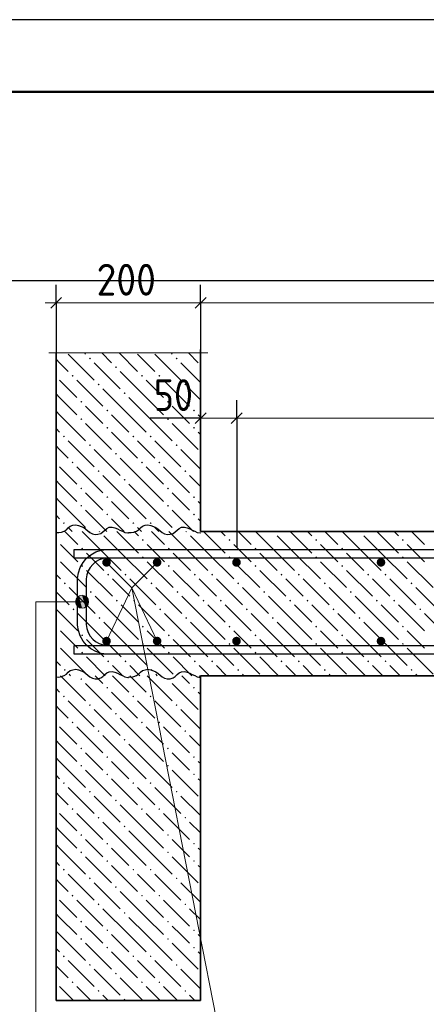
# Model space of a CAD drawing. Header units: millimetres. Extents: x 0 to 21000, y -5 to 14855.
# Tile 4 of 24: x 2167 to 3574, y 11441 to 14850. Entities that reach past the tile are written whole.
import ezdxf

# ---------------------------------------------------------------- set-up
doc = ezdxf.new("R2010")
doc.units = ezdxf.units.MM
for name, color, linetype, lineweight in [('Standard', 7, 'Continuous', 25), ('Обрамление П-обр. равн.', 7, 'Continuous', 25), ('Позиционная метка линия выноска', 7, 'Continuous', 13), ('Примечания', 7, 'Continuous', 13), ('Размерная линия_ общее', 7, 'Continuous', 13), ('Фоновоя арматура Х1', 7, 'Continuous', 25)]:
    doc.layers.add(name, color=color, linetype=linetype, lineweight=lineweight)
doc.layers.add('ЖБ Лестница', color=7, linetype='Continuous', lineweight=25, true_color=0xe0e0ff)
doc.layers.add('ЖБ Стена верхний уровень', color=7, linetype='Continuous', lineweight=25, true_color=0x006e00)
doc.layers.add('Размерная выноска', color=7, linetype='Continuous')
doc.styles.add('ISOCPEUR', font='txt')

msp = doc.modelspace()

# ---------------------------------------------------------------- hatches: boundary and pattern name
at = {"linetype": 'Continuous', "lineweight": 25, "transparency": 33554687}
for points in [[(2482.5, 12970.9), (2481.3, 12976.7), (2478.1, 12981.5), (2473.2, 12984.8), (2467.5, 12985.9), (2461.7, 12984.8), (2456.9, 12981.5), (2453.6, 12976.7), (2452.5, 12970.9), (2453.6, 12965.2), (2456.9, 12960.3), (2461.7, 12957.1), (2467.5, 12955.9), (2473.2, 12957.1), (2478.1, 12960.3), (2481.3, 12965.2)], [(2657.5, 12970.9), (2656.3, 12976.7), (2653.1, 12981.5), (2648.2, 12984.8), (2642.5, 12985.9), (2636.7, 12984.8), (2631.9, 12981.5), (2628.6, 12976.7), (2627.5, 12970.9), (2628.6, 12965.2), (2631.9, 12960.3), (2636.7, 12957.1), (2642.5, 12955.9), (2648.2, 12957.1), (2653.1, 12960.3), (2656.3, 12965.2)], [(2482.5, 12698.4), (2481.3, 12704.2), (2478.1, 12709), (2473.2, 12712.3), (2467.5, 12713.4), (2461.7, 12712.3), (2456.9, 12709), (2453.6, 12704.2), (2452.5, 12698.4), (2453.6, 12692.7), (2456.9, 12687.8), (2461.7, 12684.6), (2467.5, 12683.4), (2473.2, 12684.6), (2478.1, 12687.8), (2481.3, 12692.7)], [(2657.5, 12698.4), (2656.3, 12704.2), (2653.1, 12709), (2648.2, 12712.3), (2642.5, 12713.4), (2636.7, 12712.3), (2631.9, 12709), (2628.6, 12704.2), (2627.5, 12698.4), (2628.6, 12692.7), (2631.9, 12687.8), (2636.7, 12684.6), (2642.5, 12683.4), (2648.2, 12684.6), (2653.1, 12687.8), (2656.3, 12692.7)]]:
    msp.add_hatch(color=7, dxfattribs=at).paths.add_polyline_path(points)
at = {"layer": 'ЖБ Лестница', "linetype": 'Continuous', "lineweight": 18, "transparency": 33554687}
for points in [[(2439.7, 13078.4), (2446.2, 13078.4), (2442.9, 13075.2)], [(2739.7, 13078.4), (2746.2, 13078.4), (2742.9, 13075.2)], [(3039.7, 13078.4), (3046.2, 13078.4), (3042.9, 13075.2)], [(3339.7, 13078.4), (3346.2, 13078.4), (3342.9, 13075.2)], [(2292.9, 13051.7), (2296.2, 13048.4), (2292.9, 13045.2)], [(2589.7, 13048.4), (2592.9, 13051.7), (2596.2, 13048.4), (2592.9, 13045.2)], [(2889.7, 13048.4), (2892.9, 13051.7), (2896.2, 13048.4), (2892.9, 13045.2)], [(3189.7, 13048.4), (3192.9, 13051.7), (3196.2, 13048.4), (3192.9, 13045.2)], [(3489.7, 13048.4), (3492.9, 13051.7), (3496.2, 13048.4), (3492.9, 13045.2)], [(2292.9, 12991.7), (2296.2, 12988.4), (2292.9, 12985.2)], [(2379.7, 13018.4), (2382.9, 13021.7), (2386.2, 13018.4), (2382.9, 13015.2)], [(2589.7, 12988.4), (2592.9, 12991.7), (2596.2, 12988.4), (2592.9, 12985.2)], [(2679.7, 13018.4), (2682.9, 13021.7), (2686.2, 13018.4), (2682.9, 13015.2)], [(2889.7, 12988.4), (2892.9, 12991.7), (2896.2, 12988.4), (2892.9, 12985.2)], [(2979.7, 13018.4), (2982.9, 13021.7), (2986.2, 13018.4), (2982.9, 13015.2)], [(3189.7, 12988.4), (3192.9, 12991.7), (3196.2, 12988.4), (3192.9, 12985.2)], [(3279.7, 13018.4), (3282.9, 13021.7), (3286.2, 13018.4), (3282.9, 13015.2)], [(3489.7, 12988.4), (3492.9, 12991.7), (3496.2, 12988.4), (3492.9, 12985.2)], [(2379.7, 12958.4), (2382.9, 12961.7), (2386.2, 12958.4), (2382.9, 12955.2)], [(2679.7, 12958.4), (2682.9, 12961.7), (2686.2, 12958.4), (2682.9, 12955.2)], [(2979.7, 12958.4), (2982.9, 12961.7), (2986.2, 12958.4), (2982.9, 12955.2)], [(3279.7, 12958.4), (3282.9, 12961.7), (3286.2, 12958.4), (3282.9, 12955.2)], [(2469.7, 12928.4), (2472.9, 12931.7), (2476.2, 12928.4), (2472.9, 12925.2)], [(2529.7, 12928.4), (2532.9, 12931.7), (2536.2, 12928.4), (2532.9, 12925.2)], [(2769.7, 12928.4), (2772.9, 12931.7), (2776.2, 12928.4), (2772.9, 12925.2)], [(2829.7, 12928.4), (2832.9, 12931.7), (2836.2, 12928.4), (2832.9, 12925.2)], [(3069.7, 12928.4), (3072.9, 12931.7), (3076.2, 12928.4), (3072.9, 12925.2)], [(3129.7, 12928.4), (3132.9, 12931.7), (3136.2, 12928.4), (3132.9, 12925.2)], [(3369.7, 12928.4), (3372.9, 12931.7), (3376.2, 12928.4), (3372.9, 12925.2)], [(3429.7, 12928.4), (3432.9, 12931.7), (3436.2, 12928.4), (3432.9, 12925.2)], [(2319.7, 12898.4), (2322.9, 12901.7), (2326.2, 12898.4), (2322.9, 12895.2)], [(2619.7, 12898.4), (2622.9, 12901.7), (2626.2, 12898.4), (2622.9, 12895.2)], [(2919.7, 12898.4), (2922.9, 12901.7), (2926.2, 12898.4), (2922.9, 12895.2)], [(3219.7, 12898.4), (3222.9, 12901.7), (3226.2, 12898.4), (3222.9, 12895.2)], [(3519.7, 12898.4), (3522.9, 12901.7), (3526.2, 12898.4), (3522.9, 12895.2)], [(2409.7, 12868.4), (2412.9, 12871.7), (2416.2, 12868.4), (2412.9, 12865.2)], [(2709.7, 12868.4), (2712.9, 12871.7), (2716.2, 12868.4), (2712.9, 12865.2)], [(3009.7, 12868.4), (3012.9, 12871.7), (3016.2, 12868.4), (3012.9, 12865.2)], [(3309.7, 12868.4), (3312.9, 12871.7), (3316.2, 12868.4), (3312.9, 12865.2)], [(2499.7, 12838.4), (2502.9, 12841.7), (2506.2, 12838.4), (2502.9, 12835.2)], [(2559.7, 12838.4), (2562.9, 12841.7), (2566.2, 12838.4), (2562.9, 12835.2)], [(2799.7, 12838.4), (2802.9, 12841.7), (2806.2, 12838.4), (2802.9, 12835.2)], [(2859.7, 12838.4), (2862.9, 12841.7), (2866.2, 12838.4), (2862.9, 12835.2)], [(3099.7, 12838.4), (3102.9, 12841.7), (3106.2, 12838.4), (3102.9, 12835.2)], [(3159.7, 12838.4), (3162.9, 12841.7), (3166.2, 12838.4), (3162.9, 12835.2)], [(3399.7, 12838.4), (3402.9, 12841.7), (3406.2, 12838.4), (3402.9, 12835.2)], [(3459.7, 12838.4), (3462.9, 12841.7), (3466.2, 12838.4), (3462.9, 12835.2)], [(2349.7, 12808.4), (2352.9, 12811.7), (2356.2, 12808.4), (2352.9, 12805.2)], [(2649.7, 12808.4), (2652.9, 12811.7), (2656.2, 12808.4), (2652.9, 12805.2)], [(2949.7, 12808.4), (2952.9, 12811.7), (2956.2, 12808.4), (2952.9, 12805.2)], [(3249.7, 12808.4), (3252.9, 12811.7), (3256.2, 12808.4), (3252.9, 12805.2)], [(3549.7, 12808.4), (3552.9, 12811.7), (3556.2, 12808.4), (3552.9, 12805.2)], [(2292.9, 12751.7), (2296.2, 12748.4), (2292.9, 12745.2)], [(2439.7, 12778.4), (2442.9, 12781.7), (2446.2, 12778.4), (2442.9, 12775.2)], [(2589.7, 12748.4), (2592.9, 12751.7), (2596.2, 12748.4), (2592.9, 12745.2)], [(2739.7, 12778.4), (2742.9, 12781.7), (2746.2, 12778.4), (2742.9, 12775.2)], [(2889.7, 12748.4), (2892.9, 12751.7), (2896.2, 12748.4), (2892.9, 12745.2)], [(3039.7, 12778.4), (3042.9, 12781.7), (3046.2, 12778.4), (3042.9, 12775.2)], [(3189.7, 12748.4), (3192.9, 12751.7), (3196.2, 12748.4), (3192.9, 12745.2)], [(3339.7, 12778.4), (3342.9, 12781.7), (3346.2, 12778.4), (3342.9, 12775.2)], [(3489.7, 12748.4), (3492.9, 12751.7), (3496.2, 12748.4), (3492.9, 12745.2)], [(2379.7, 12718.4), (2382.9, 12721.7), (2386.2, 12718.4), (2382.9, 12715.2)], [(2679.7, 12718.4), (2682.9, 12721.7), (2686.2, 12718.4), (2682.9, 12715.2)], [(2979.7, 12718.4), (2982.9, 12721.7), (2986.2, 12718.4), (2982.9, 12715.2)], [(3279.7, 12718.4), (3282.9, 12721.7), (3286.2, 12718.4), (3282.9, 12715.2)], [(2292.9, 12691.7), (2296.2, 12688.4), (2292.9, 12685.2)], [(2589.7, 12688.4), (2592.9, 12691.7), (2596.2, 12688.4), (2592.9, 12685.2)], [(2889.7, 12688.4), (2892.9, 12691.7), (2896.2, 12688.4), (2892.9, 12685.2)], [(3189.7, 12688.4), (3192.9, 12691.7), (3196.2, 12688.4), (3192.9, 12685.2)], [(3489.7, 12688.4), (3492.9, 12691.7), (3496.2, 12688.4), (3492.9, 12685.2)], [(2379.7, 12658.4), (2382.9, 12661.7), (2386.2, 12658.4), (2382.9, 12655.2)], [(2679.7, 12658.4), (2682.9, 12661.7), (2686.2, 12658.4), (2682.9, 12655.2)], [(2979.7, 12658.4), (2982.9, 12661.7), (2986.2, 12658.4), (2982.9, 12655.2)], [(3279.7, 12658.4), (3282.9, 12661.7), (3286.2, 12658.4), (3282.9, 12655.2)], [(2469.7, 12628.4), (2472.9, 12631.7), (2476.2, 12628.4), (2472.9, 12625.2)], [(2529.7, 12628.4), (2532.9, 12631.7), (2536.2, 12628.4), (2532.9, 12625.2)], [(2769.7, 12628.4), (2772.9, 12631.7), (2776.2, 12628.4), (2772.9, 12625.2)], [(2829.7, 12628.4), (2832.9, 12631.7), (2836.2, 12628.4), (2832.9, 12625.2)], [(3069.7, 12628.4), (3072.9, 12631.7), (3076.2, 12628.4), (3072.9, 12625.2)], [(3129.7, 12628.4), (3132.9, 12631.7), (3136.2, 12628.4), (3132.9, 12625.2)], [(3369.7, 12628.4), (3372.9, 12631.7), (3376.2, 12628.4), (3372.9, 12625.2)], [(3429.7, 12628.4), (3432.9, 12631.7), (3436.2, 12628.4), (3432.9, 12625.2)], [(2319.7, 12598.4), (2322.9, 12601.7), (2326.2, 12598.4), (2322.9, 12595.2)], [(2619.7, 12598.4), (2622.9, 12601.7), (2626.2, 12598.4), (2622.9, 12595.2)], [(2919.7, 12598.4), (2922.9, 12601.7), (2926.2, 12598.4), (2922.9, 12595.2)], [(3219.7, 12598.4), (3222.9, 12601.7), (3226.2, 12598.4), (3222.9, 12595.2)], [(3519.7, 12598.4), (3522.9, 12601.7), (3526.2, 12598.4), (3522.9, 12595.2)]]:
    msp.add_hatch(color=7, dxfattribs=at).paths.add_polyline_path(points, flags=16)
at = {"layer": 'ЖБ Стена верхний уровень', "linetype": 'Continuous', "lineweight": 18, "transparency": 33554687}
for points in [[(2406.8, 13676.9), (2410, 13680.2), (2413.3, 13676.9), (2410, 13673.7)], [(2706.8, 13676.9), (2710, 13680.2), (2713.3, 13676.9), (2710, 13673.7)], [(2496.8, 13646.9), (2500, 13650.2), (2503.3, 13646.9), (2500, 13643.7)], [(2292.9, 13617.3), (2293.3, 13616.9), (2292.9, 13616.6)], [(2346.8, 13616.9), (2350, 13620.2), (2353.3, 13616.9), (2350, 13613.7)], [(2586.8, 13616.9), (2590, 13620.2), (2593.3, 13616.9), (2590, 13613.7)], [(2646.8, 13616.9), (2650, 13620.2), (2653.3, 13616.9), (2650, 13613.7)], [(2436.8, 13586.9), (2440, 13590.2), (2443.3, 13586.9), (2440, 13583.7)], [(2736.8, 13586.9), (2740, 13590.2), (2743.3, 13586.9), (2740, 13583.7)], [(2526.8, 13556.9), (2530, 13560.2), (2533.3, 13556.9), (2530, 13553.7)], [(2376.8, 13526.9), (2380, 13530.2), (2383.3, 13526.9), (2380, 13523.7)], [(2676.8, 13526.9), (2680, 13530.2), (2683.3, 13526.9), (2680, 13523.7)], [(2376.8, 13466.9), (2380, 13470.2), (2383.3, 13466.9), (2380, 13463.7)], [(2466.8, 13496.9), (2470, 13500.2), (2473.3, 13496.9), (2470, 13493.7)], [(2676.8, 13466.9), (2680, 13470.2), (2683.3, 13466.9), (2680, 13463.7)], [(2766.8, 13496.9), (2770, 13500.2), (2773.3, 13496.9), (2770, 13493.7)], [(2466.8, 13436.9), (2470, 13440.2), (2473.3, 13436.9), (2470, 13433.7)], [(2766.8, 13436.9), (2770, 13440.2), (2773.3, 13436.9), (2770, 13433.7)], [(2316.8, 13406.9), (2320, 13410.2), (2323.3, 13406.9), (2320, 13403.7)], [(2556.8, 13406.9), (2560, 13410.2), (2563.3, 13406.9), (2560, 13403.7)], [(2616.8, 13406.9), (2620, 13410.2), (2623.3, 13406.9), (2620, 13403.7)], [(2406.8, 13376.9), (2410, 13380.2), (2413.3, 13376.9), (2410, 13373.7)], [(2706.8, 13376.9), (2710, 13380.2), (2713.3, 13376.9), (2710, 13373.7)], [(2496.8, 13346.9), (2500, 13350.2), (2503.3, 13346.9), (2500, 13343.7)], [(2292.9, 13317.3), (2293.3, 13316.9), (2292.9, 13316.6)], [(2346.8, 13316.9), (2350, 13320.2), (2353.3, 13316.9), (2350, 13313.7)], [(2586.8, 13316.9), (2590, 13320.2), (2593.3, 13316.9), (2590, 13313.7)], [(2646.8, 13316.9), (2650, 13320.2), (2653.3, 13316.9), (2650, 13313.7)], [(2436.8, 13286.9), (2440, 13290.2), (2443.3, 13286.9), (2440, 13283.7)], [(2736.8, 13286.9), (2740, 13290.2), (2743.3, 13286.9), (2740, 13283.7)], [(2376.8, 13226.9), (2380, 13230.2), (2383.3, 13226.9), (2380, 13223.7)], [(2526.8, 13256.9), (2530, 13260.2), (2533.3, 13256.9), (2530, 13253.7)], [(2676.8, 13226.9), (2680, 13230.2), (2683.3, 13226.9), (2680, 13223.7)], [(2466.8, 13196.9), (2470, 13200.2), (2473.3, 13196.9), (2470, 13193.7)], [(2766.8, 13196.9), (2770, 13200.2), (2773.3, 13196.9), (2770, 13193.7)], [(2376.8, 13166.9), (2380, 13170.2), (2383.3, 13166.9), (2380, 13163.7)], [(2676.8, 13166.9), (2680, 13170.2), (2683.3, 13166.9), (2680, 13163.7)], [(2466.8, 13136.9), (2470, 13140.2), (2473.3, 13136.9), (2470, 13133.7)], [(2766.8, 13136.9), (2770, 13140.2), (2773.3, 13136.9), (2770, 13133.7)], [(2316.8, 13106.9), (2320, 13110.2), (2323.3, 13106.9), (2320, 13103.7)], [(2556.8, 13106.9), (2560, 13110.2), (2563.3, 13106.9), (2560, 13103.7)], [(2616.8, 13106.9), (2620, 13110.2), (2623.3, 13106.9), (2620, 13103.7)], [(2408.3, 13078.4), (2410, 13080.2), (2411.8, 13078.4)], [(2708.3, 13078.4), (2710, 13080.2), (2711.8, 13078.4)], [(2376.8, 12566.9), (2380, 12570.2), (2383.3, 12566.9), (2380, 12563.7)], [(2676.8, 12566.9), (2680, 12570.2), (2683.3, 12566.9), (2680, 12563.7)], [(2466.8, 12536.9), (2470, 12540.2), (2473.3, 12536.9), (2470, 12533.7)], [(2766.8, 12536.9), (2770, 12540.2), (2773.3, 12536.9), (2770, 12533.7)], [(2316.8, 12506.9), (2320, 12510.2), (2323.3, 12506.9), (2320, 12503.7)], [(2406.8, 12476.9), (2410, 12480.2), (2413.3, 12476.9), (2410, 12473.7)], [(2556.8, 12506.9), (2560, 12510.2), (2563.3, 12506.9), (2560, 12503.7)], [(2616.8, 12506.9), (2620, 12510.2), (2623.3, 12506.9), (2620, 12503.7)], [(2706.8, 12476.9), (2710, 12480.2), (2713.3, 12476.9), (2710, 12473.7)], [(2496.8, 12446.9), (2500, 12450.2), (2503.3, 12446.9), (2500, 12443.7)], [(2292.9, 12417.3), (2293.3, 12416.9), (2292.9, 12416.6)], [(2346.8, 12416.9), (2350, 12420.2), (2353.3, 12416.9), (2350, 12413.7)], [(2586.8, 12416.9), (2590, 12420.2), (2593.3, 12416.9), (2590, 12413.7)], [(2646.8, 12416.9), (2650, 12420.2), (2653.3, 12416.9), (2650, 12413.7)], [(2436.8, 12386.9), (2440, 12390.2), (2443.3, 12386.9), (2440, 12383.7)], [(2736.8, 12386.9), (2740, 12390.2), (2743.3, 12386.9), (2740, 12383.7)], [(2526.8, 12356.9), (2530, 12360.2), (2533.3, 12356.9), (2530, 12353.7)], [(2376.8, 12326.9), (2380, 12330.2), (2383.3, 12326.9), (2380, 12323.7)], [(2676.8, 12326.9), (2680, 12330.2), (2683.3, 12326.9), (2680, 12323.7)], [(2466.8, 12296.9), (2470, 12300.2), (2473.3, 12296.9), (2470, 12293.7)], [(2766.8, 12296.9), (2770, 12300.2), (2773.3, 12296.9), (2770, 12293.7)], [(2376.8, 12266.9), (2380, 12270.2), (2383.3, 12266.9), (2380, 12263.7)], [(2466.8, 12236.9), (2470, 12240.2), (2473.3, 12236.9), (2470, 12233.7)], [(2676.8, 12266.9), (2680, 12270.2), (2683.3, 12266.9), (2680, 12263.7)], [(2766.8, 12236.9), (2770, 12240.2), (2773.3, 12236.9), (2770, 12233.7)], [(2316.8, 12206.9), (2320, 12210.2), (2323.3, 12206.9), (2320, 12203.7)], [(2556.8, 12206.9), (2560, 12210.2), (2563.3, 12206.9), (2560, 12203.7)], [(2616.8, 12206.9), (2620, 12210.2), (2623.3, 12206.9), (2620, 12203.7)], [(2406.8, 12176.9), (2410, 12180.2), (2413.3, 12176.9), (2410, 12173.7)], [(2706.8, 12176.9), (2710, 12180.2), (2713.3, 12176.9), (2710, 12173.7)], [(2496.8, 12146.9), (2500, 12150.2), (2503.3, 12146.9), (2500, 12143.7)], [(2292.9, 12117.3), (2293.3, 12116.9), (2292.9, 12116.6)], [(2346.8, 12116.9), (2350, 12120.2), (2353.3, 12116.9), (2350, 12113.7)], [(2586.8, 12116.9), (2590, 12120.2), (2593.3, 12116.9), (2590, 12113.7)], [(2646.8, 12116.9), (2650, 12120.2), (2653.3, 12116.9), (2650, 12113.7)], [(2436.8, 12086.9), (2440, 12090.2), (2443.3, 12086.9), (2440, 12083.7)], [(2736.8, 12086.9), (2740, 12090.2), (2743.3, 12086.9), (2740, 12083.7)], [(2526.8, 12056.9), (2530, 12060.2), (2533.3, 12056.9), (2530, 12053.7)], [(2376.8, 12026.9), (2380, 12030.2), (2383.3, 12026.9), (2380, 12023.7)], [(2676.8, 12026.9), (2680, 12030.2), (2683.3, 12026.9), (2680, 12023.7)], [(2376.8, 11966.9), (2380, 11970.2), (2383.3, 11966.9), (2380, 11963.7)], [(2466.8, 11996.9), (2470, 12000.2), (2473.3, 11996.9), (2470, 11993.7)], [(2676.8, 11966.9), (2680, 11970.2), (2683.3, 11966.9), (2680, 11963.7)], [(2766.8, 11996.9), (2770, 12000.2), (2773.3, 11996.9), (2770, 11993.7)], [(2466.8, 11936.9), (2470, 11940.2), (2473.3, 11936.9), (2470, 11933.7)], [(2766.8, 11936.9), (2770, 11940.2), (2773.3, 11936.9), (2770, 11933.7)], [(2316.8, 11906.9), (2320, 11910.2), (2323.3, 11906.9), (2320, 11903.7)], [(2556.8, 11906.9), (2560, 11910.2), (2563.3, 11906.9), (2560, 11903.7)], [(2616.8, 11906.9), (2620, 11910.2), (2623.3, 11906.9), (2620, 11903.7)], [(2406.8, 11876.9), (2410, 11880.2), (2413.3, 11876.9), (2410, 11873.7)], [(2706.8, 11876.9), (2710, 11880.2), (2713.3, 11876.9), (2710, 11873.7)], [(2496.8, 11846.9), (2500, 11850.2), (2503.3, 11846.9), (2500, 11843.7)], [(2292.9, 11817.3), (2293.3, 11816.9), (2292.9, 11816.6)], [(2346.8, 11816.9), (2350, 11820.2), (2353.3, 11816.9), (2350, 11813.7)], [(2586.8, 11816.9), (2590, 11820.2), (2593.3, 11816.9), (2590, 11813.7)], [(2646.8, 11816.9), (2650, 11820.2), (2653.3, 11816.9), (2650, 11813.7)], [(2436.8, 11786.9), (2440, 11790.2), (2443.3, 11786.9), (2440, 11783.7)], [(2736.8, 11786.9), (2740, 11790.2), (2743.3, 11786.9), (2740, 11783.7)], [(2376.8, 11726.9), (2380, 11730.2), (2383.3, 11726.9), (2380, 11723.7)], [(2526.8, 11756.9), (2530, 11760.2), (2533.3, 11756.9), (2530, 11753.7)], [(2676.8, 11726.9), (2680, 11730.2), (2683.3, 11726.9), (2680, 11723.7)], [(2466.8, 11696.9), (2470, 11700.2), (2473.3, 11696.9), (2470, 11693.7)], [(2766.8, 11696.9), (2770, 11700.2), (2773.3, 11696.9), (2770, 11693.7)], [(2376.8, 11666.9), (2380, 11670.2), (2383.3, 11666.9), (2380, 11663.7)], [(2676.8, 11666.9), (2680, 11670.2), (2683.3, 11666.9), (2680, 11663.7)], [(2466.8, 11636.9), (2470, 11640.2), (2473.3, 11636.9), (2470, 11633.7)], [(2766.8, 11636.9), (2770, 11640.2), (2773.3, 11636.9), (2770, 11633.7)], [(2316.8, 11606.9), (2320, 11610.2), (2323.3, 11606.9), (2320, 11603.7)], [(2556.8, 11606.9), (2560, 11610.2), (2563.3, 11606.9), (2560, 11603.7)], [(2616.8, 11606.9), (2620, 11610.2), (2623.3, 11606.9), (2620, 11603.7)], [(2406.8, 11576.9), (2410, 11580.2), (2413.3, 11576.9), (2410, 11573.7)], [(2706.8, 11576.9), (2710, 11580.2), (2713.3, 11576.9), (2710, 11573.7)], [(2496.8, 11546.9), (2500, 11550.2), (2503.3, 11546.9), (2500, 11543.7)], [(2292.9, 11517.3), (2293.3, 11516.9), (2292.9, 11516.6)], [(2346.8, 11516.9), (2350, 11520.2), (2353.3, 11516.9), (2350, 11513.7)], [(2436.8, 11486.9), (2440, 11490.2), (2443.3, 11486.9), (2440, 11483.7)], [(2586.8, 11516.9), (2590, 11520.2), (2593.3, 11516.9), (2590, 11513.7)], [(2646.8, 11516.9), (2650, 11520.2), (2653.3, 11516.9), (2650, 11513.7)], [(2736.8, 11486.9), (2740, 11490.2), (2743.3, 11486.9), (2740, 11483.7)], [(2526.8, 11456.9), (2530, 11460.2), (2533.3, 11456.9), (2530, 11453.7)]]:
    msp.add_hatch(color=7, dxfattribs=at).paths.add_polyline_path(points, flags=16)
at = {"layer": 'Позиционная метка линия выноска', "linetype": 'Continuous', "lineweight": 13, "transparency": 33554687}
for points in [[(2363.6, 12845.9), (2371.7, 12815.3), (2371.7, 12854)], [(2371.7, 12854), (2382.9, 12812.2), (2382.9, 12857.2)], [(2371.7, 12854), (2371.7, 12815.3), (2382.9, 12812.2)], [(2382.9, 12857.2), (2382.9, 12812.2), (2394.2, 12815.3)], [(2382.9, 12857.2), (2394.2, 12815.3), (2394.2, 12854)], [(2394.2, 12854), (2394.2, 12815.3), (2402.3, 12823.4)], [(2394.2, 12854), (2402.3, 12823.4), (2402.3, 12845.9)], [(2363.6, 12823.4), (2363.6, 12845.9), (2360.4, 12834.7)], [(2363.6, 12845.9), (2363.6, 12823.4), (2371.7, 12815.3)], [(2402.3, 12845.9), (2402.3, 12823.4), (2405.4, 12834.7)]]:
    msp.add_hatch(color=7, dxfattribs=at).paths.add_polyline_path(points)
at = {"layer": 'Фоновоя арматура Х1', "linetype": 'Continuous', "lineweight": 35, "transparency": 33554687}
for points in [[(2932.1, 12970.9), (2930.9, 12976.7), (2927.7, 12981.5), (2922.8, 12984.8), (2917.1, 12985.9), (2911.3, 12984.8), (2906.5, 12981.5), (2903.2, 12976.7), (2902.1, 12970.9), (2903.2, 12965.2), (2906.5, 12960.3), (2911.3, 12957.1), (2917.1, 12955.9), (2922.8, 12957.1), (2927.7, 12960.3), (2930.9, 12965.2)], [(3432.1, 12970.9), (3430.9, 12976.7), (3427.7, 12981.5), (3422.8, 12984.8), (3417.1, 12985.9), (3411.3, 12984.8), (3406.5, 12981.5), (3403.2, 12976.7), (3402.1, 12970.9), (3403.2, 12965.2), (3406.5, 12960.3), (3411.3, 12957.1), (3417.1, 12955.9), (3422.8, 12957.1), (3427.7, 12960.3), (3430.9, 12965.2)], [(2932.1, 12698.4), (2930.9, 12704.2), (2927.7, 12709), (2922.8, 12712.3), (2917.1, 12713.4), (2911.3, 12712.3), (2906.5, 12709), (2903.2, 12704.2), (2902.1, 12698.4), (2903.2, 12692.7), (2906.5, 12687.8), (2911.3, 12684.6), (2917.1, 12683.4), (2922.8, 12684.6), (2927.7, 12687.8), (2930.9, 12692.7)], [(3432.1, 12698.4), (3430.9, 12704.2), (3427.7, 12709), (3422.8, 12712.3), (3417.1, 12713.4), (3411.3, 12712.3), (3406.5, 12709), (3403.2, 12704.2), (3402.1, 12698.4), (3403.2, 12692.7), (3406.5, 12687.8), (3411.3, 12684.6), (3417.1, 12683.4), (3422.8, 12684.6), (3427.7, 12687.8), (3430.9, 12692.7)]]:
    msp.add_hatch(color=7, dxfattribs=at).paths.add_polyline_path(points)

# ---------------------------------------------------------------- linework, layer by layer
at = {"color": 7, "linetype": 'Continuous', "lineweight": 25, "transparency": 33554687}
for points in [[(2355, 13015.9), (5629.4, 13015.9), (5635, 13015.7), (5640.8, 13015.2), (5646.5, 13014.3), (5652.1, 13013.1), (5657.6, 13011.7), (5663.1, 13009.9), (5668.5, 13007.8), (5673.6, 13005.5), (14543, 8570.8)], [(14530.1, 8543.7), (5660.7, 12978.4), (5656.9, 12980.1), (5653.1, 12981.6), (5649.1, 12982.9), (5645.2, 12983.9), (5641.2, 12984.8), (5637.1, 12985.4), (5633, 12985.8), (5628.8, 12985.9), (2355, 12985.9), (2355, 13015.9)]]:
    msp.add_lwpolyline(points, dxfattribs=at)
at = {"layer": 'Standard', "color": 7, "linetype": 'Continuous', "lineweight": 25, "transparency": 33554687}
msp.add_lwpolyline([(0, 0), (21000, 0), (21000, 14850), (0, 14850), (0, 0)], close=True, dxfattribs=at)
at = {"layer": 'Standard', "color": 7, "linetype": 'Continuous', "lineweight": 50, "transparency": 33554687}
msp.add_lwpolyline([(1000, 14600), (20750, 14600), (20750, 250), (1000, 250), (1000, 14600)], close=True, dxfattribs=at)
at = {"layer": 'Standard', "color": 254, "linetype": 'Continuous', "lineweight": 25, "true_color": 0xc4c4ff, "transparency": 33554687}
msp.add_lwpolyline([(1561.4, 7410.9), (20514.7, 7410.9), (20514.7, 13946.1), (1561.4, 13946.1), (1561.4, 7410.9)], dxfattribs=at)
at = {"layer": 'ЖБ Лестница', "color": 7, "linetype": 'Continuous', "lineweight": 35, "transparency": 33554687}
for p, q in [((2292.9, 13078.4), (2292.9, 12578.4)), ((6417.9, 13078.4), (2792.9, 13078.4)), ((2792.9, 12578.4), (5667.9, 12578.4))]:
    msp.add_line(p, q, dxfattribs=at)
at = {"layer": 'ЖБ Лестница', "color": 9, "linetype": 'Continuous', "lineweight": 18, "true_color": 0xc7c7c7, "transparency": 33554687}
for p, q in [((2322.9, 13078.4), (2367.9, 13033.4)), ((2457.9, 13003.4), (2382.9, 13078.4)), ((2457.9, 13063.4), (2517.9, 13003.4)), ((2517.9, 13063.4), (2502.9, 13078.4)), ((2517.9, 13063.4), (2577.9, 13003.4)), ((2562.9, 13078.4), (2577.9, 13063.4)), ((2622.9, 13078.4), (2667.9, 13033.4)), ((2757.9, 13003.4), (2682.9, 13078.4)), ((2757.9, 13063.4), (2817.9, 13003.4)), ((2817.9, 13063.4), (2802.9, 13078.4)), ((2817.9, 13063.4), (2877.9, 13003.4)), ((2862.9, 13078.4), (2877.9, 13063.4)), ((2922.9, 13078.4), (2967.9, 13033.4)), ((3057.9, 13003.4), (2982.9, 13078.4)), ((3057.9, 13063.4), (3117.9, 13003.4)), ((3117.9, 13063.4), (3102.9, 13078.4)), ((3117.9, 13063.4), (3177.9, 13003.4)), ((3162.9, 13078.4), (3177.9, 13063.4)), ((3222.9, 13078.4), (3267.9, 13033.4)), ((3357.9, 13003.4), (3282.9, 13078.4)), ((3357.9, 13063.4), (3417.9, 13003.4)), ((3417.9, 13063.4), (3402.9, 13078.4)), ((3417.9, 13063.4), (3477.9, 13003.4)), ((3462.9, 13078.4), (3477.9, 13063.4)), ((3522.9, 13078.4), (3567.9, 13033.4)), ((2337.9, 13003.4), (2307.9, 13033.4)), ((2637.9, 13003.4), (2607.9, 13033.4)), ((2937.9, 13003.4), (2907.9, 13033.4)), ((3237.9, 13003.4), (3207.9, 13033.4)), ((3537.9, 13003.4), (3507.9, 13033.4)), ((2367.9, 12973.4), (2337.9, 13003.4)), ((2397.9, 13003.4), (2457.9, 12943.4)), ((2457.9, 13003.4), (2517.9, 12943.4)), ((2517.9, 13003.4), (2607.9, 12913.4)), ((2667.9, 12973.4), (2637.9, 13003.4)), ((2697.9, 13003.4), (2757.9, 12943.4)), ((2757.9, 13003.4), (2817.9, 12943.4)), ((2817.9, 13003.4), (2907.9, 12913.4)), ((2967.9, 12973.4), (2937.9, 13003.4)), ((2997.9, 13003.4), (3057.9, 12943.4)), ((3057.9, 13003.4), (3117.9, 12943.4)), ((3117.9, 13003.4), (3207.9, 12913.4)), ((3267.9, 12973.4), (3237.9, 13003.4)), ((3297.9, 13003.4), (3357.9, 12943.4)), ((3357.9, 13003.4), (3417.9, 12943.4)), ((3417.9, 13003.4), (3507.9, 12913.4)), ((3567.9, 12973.4), (3537.9, 13003.4)), ((2307.9, 12973.4), (2397.9, 12883.4)), ((2607.9, 12973.4), (2697.9, 12883.4)), ((2907.9, 12973.4), (2997.9, 12883.4)), ((3207.9, 12973.4), (3297.9, 12883.4)), ((3507.9, 12973.4), (3597.9, 12883.4)), ((2292.9, 12928.4), (2307.9, 12913.4)), ((2397.9, 12943.4), (2487.9, 12853.4)), ((2697.9, 12943.4), (2787.9, 12853.4)), ((2997.9, 12943.4), (3087.9, 12853.4)), ((3297.9, 12943.4), (3387.9, 12853.4)), ((2517.9, 12883.4), (2487.9, 12913.4)), ((2547.9, 12913.4), (2637.9, 12823.4)), ((2817.9, 12883.4), (2787.9, 12913.4)), ((2847.9, 12913.4), (2937.9, 12823.4)), ((3117.9, 12883.4), (3087.9, 12913.4)), ((3147.9, 12913.4), (3237.9, 12823.4)), ((3417.9, 12883.4), (3387.9, 12913.4)), ((3447.9, 12913.4), (3537.9, 12823.4)), ((2292.9, 12868.4), (2337.9, 12823.4)), ((2337.9, 12883.4), (2427.9, 12793.4)), ((2517.9, 12763.4), (2427.9, 12853.4)), ((2547.9, 12853.4), (2517.9, 12883.4)), ((2637.9, 12883.4), (2727.9, 12793.4)), ((2817.9, 12763.4), (2727.9, 12853.4)), ((2847.9, 12853.4), (2817.9, 12883.4)), ((2937.9, 12883.4), (3027.9, 12793.4)), ((3117.9, 12763.4), (3027.9, 12853.4)), ((3147.9, 12853.4), (3117.9, 12883.4)), ((3237.9, 12883.4), (3327.9, 12793.4)), ((3417.9, 12763.4), (3327.9, 12853.4)), ((3447.9, 12853.4), (3417.9, 12883.4)), ((3537.9, 12883.4), (3627.9, 12793.4)), ((2517.9, 12823.4), (2577.9, 12763.4)), ((2577.9, 12823.4), (2667.9, 12733.4)), ((2817.9, 12823.4), (2877.9, 12763.4)), ((2877.9, 12823.4), (2967.9, 12733.4)), ((3117.9, 12823.4), (3177.9, 12763.4)), ((3177.9, 12823.4), (3267.9, 12733.4)), ((3417.9, 12823.4), (3477.9, 12763.4)), ((3477.9, 12823.4), (3567.9, 12733.4)), ((2292.9, 12808.4), (2367.9, 12733.4)), ((2457.9, 12703.4), (2367.9, 12793.4)), ((2757.9, 12703.4), (2667.9, 12793.4)), ((3057.9, 12703.4), (2967.9, 12793.4)), ((3357.9, 12703.4), (3267.9, 12793.4)), ((3657.9, 12703.4), (3567.9, 12793.4)), ((2457.9, 12763.4), (2517.9, 12703.4)), ((2517.9, 12763.4), (2577.9, 12703.4)), ((2757.9, 12763.4), (2817.9, 12703.4)), ((2817.9, 12763.4), (2877.9, 12703.4)), ((3057.9, 12763.4), (3117.9, 12703.4)), ((3117.9, 12763.4), (3177.9, 12703.4)), ((3357.9, 12763.4), (3417.9, 12703.4)), ((3417.9, 12763.4), (3477.9, 12703.4)), ((2337.9, 12703.4), (2307.9, 12733.4)), ((2637.9, 12703.4), (2607.9, 12733.4)), ((2937.9, 12703.4), (2907.9, 12733.4)), ((3237.9, 12703.4), (3207.9, 12733.4)), ((3537.9, 12703.4), (3507.9, 12733.4)), ((2367.9, 12673.4), (2337.9, 12703.4)), ((2397.9, 12703.4), (2457.9, 12643.4)), ((2457.9, 12703.4), (2517.9, 12643.4)), ((2517.9, 12703.4), (2607.9, 12613.4)), ((2667.9, 12673.4), (2637.9, 12703.4)), ((2697.9, 12703.4), (2757.9, 12643.4)), ((2757.9, 12703.4), (2817.9, 12643.4)), ((2817.9, 12703.4), (2907.9, 12613.4)), ((2967.9, 12673.4), (2937.9, 12703.4)), ((2997.9, 12703.4), (3057.9, 12643.4)), ((3057.9, 12703.4), (3117.9, 12643.4)), ((3117.9, 12703.4), (3207.9, 12613.4)), ((3267.9, 12673.4), (3237.9, 12703.4)), ((3297.9, 12703.4), (3357.9, 12643.4)), ((3357.9, 12703.4), (3417.9, 12643.4)), ((3417.9, 12703.4), (3507.9, 12613.4)), ((3567.9, 12673.4), (3537.9, 12703.4)), ((2307.9, 12673.4), (2397.9, 12583.4)), ((2607.9, 12673.4), (2697.9, 12583.4)), ((2907.9, 12673.4), (2997.9, 12583.4)), ((3207.9, 12673.4), (3297.9, 12583.4)), ((3507.9, 12673.4), (3597.9, 12583.4)), ((2292.9, 12628.4), (2307.9, 12613.4)), ((2397.9, 12643.4), (2462.9, 12578.4)), ((2697.9, 12643.4), (2762.9, 12578.4)), ((2997.9, 12643.4), (3062.9, 12578.4)), ((3297.9, 12643.4), (3362.9, 12578.4)), ((2337.9, 12583.4), (2342.9, 12578.4)), ((2517.9, 12583.4), (2487.9, 12613.4)), ((2522.9, 12578.4), (2517.9, 12583.4)), ((2547.9, 12613.4), (2582.9, 12578.4)), ((2637.9, 12583.4), (2642.9, 12578.4)), ((2817.9, 12583.4), (2787.9, 12613.4)), ((2822.9, 12578.4), (2817.9, 12583.4)), ((2847.9, 12613.4), (2882.9, 12578.4)), ((2937.9, 12583.4), (2942.9, 12578.4)), ((3117.9, 12583.4), (3087.9, 12613.4)), ((3122.9, 12578.4), (3117.9, 12583.4)), ((3147.9, 12613.4), (3182.9, 12578.4)), ((3237.9, 12583.4), (3242.9, 12578.4)), ((3417.9, 12583.4), (3387.9, 12613.4)), ((3422.9, 12578.4), (3417.9, 12583.4)), ((3447.9, 12613.4), (3482.9, 12578.4)), ((3537.9, 12583.4), (3542.9, 12578.4))]:
    msp.add_line(p, q, dxfattribs=at)
at = {"layer": 'ЖБ Стена верхний уровень', "color": 7, "linetype": 'Continuous', "lineweight": 35, "transparency": 33554687}
for p, q in [((2292.9, 13696.1), (2292.9, 13078.4)), ((2792.9, 13078.4), (2792.9, 13696.1)), ((2292.9, 12578.4), (2292.9, 11453.4)), ((2792.9, 11453.4), (2792.9, 12578.4)), ((2292.9, 11453.4), (2792.9, 11453.4))]:
    msp.add_line(p, q, dxfattribs=at)
at = {"layer": 'ЖБ Стена верхний уровень', "color": 251, "linetype": 'Continuous', "lineweight": 18, "true_color": 0x575757, "transparency": 33554687}
for p, q in [((2305, 13661.9), (2292.9, 13674)), ((2335, 13691.9), (2425, 13601.9)), ((2390.9, 13696.1), (2395, 13691.9)), ((2450.9, 13696.1), (2485, 13661.9)), ((2510.9, 13696.1), (2575, 13631.9)), ((2605, 13661.9), (2575, 13691.9)), ((2635, 13691.9), (2725, 13601.9)), ((2690.9, 13696.1), (2695, 13691.9)), ((2750.9, 13696.1), (2785, 13661.9)), ((2335, 13631.9), (2305, 13661.9)), ((2425, 13661.9), (2515, 13571.9)), ((2635, 13631.9), (2605, 13661.9)), ((2725, 13661.9), (2792.9, 13594)), ((2605, 13541.9), (2515, 13631.9)), ((2305, 13601.9), (2365, 13541.9)), ((2365, 13601.9), (2455, 13511.9)), ((2545, 13481.9), (2455, 13571.9)), ((2605, 13601.9), (2665, 13541.9)), ((2665, 13601.9), (2755, 13511.9)), ((2792.9, 13534), (2755, 13571.9)), ((2305, 13541.9), (2292.9, 13554)), ((2305, 13541.9), (2365, 13481.9)), ((2545, 13541.9), (2605, 13481.9)), ((2605, 13541.9), (2665, 13481.9)), ((2425, 13481.9), (2395, 13511.9)), ((2725, 13481.9), (2695, 13511.9)), ((2292.9, 13494), (2305, 13481.9)), ((2305, 13481.9), (2395, 13391.9)), ((2455, 13451.9), (2425, 13481.9)), ((2485, 13481.9), (2545, 13421.9)), ((2545, 13481.9), (2605, 13421.9)), ((2605, 13481.9), (2695, 13391.9)), ((2755, 13451.9), (2725, 13481.9)), ((2785, 13481.9), (2792.9, 13474)), ((2292.9, 13434), (2305, 13421.9)), ((2395, 13451.9), (2485, 13361.9)), ((2695, 13451.9), (2785, 13361.9)), ((2485, 13421.9), (2575, 13331.9)), ((2785, 13421.9), (2792.9, 13414)), ((2305, 13361.9), (2292.9, 13374)), ((2335, 13391.9), (2425, 13301.9)), ((2605, 13361.9), (2575, 13391.9)), ((2635, 13391.9), (2725, 13301.9)), ((2335, 13331.9), (2305, 13361.9)), ((2425, 13361.9), (2515, 13271.9)), ((2605, 13241.9), (2515, 13331.9)), ((2635, 13331.9), (2605, 13361.9)), ((2725, 13361.9), (2792.9, 13294)), ((2305, 13301.9), (2365, 13241.9)), ((2365, 13301.9), (2455, 13211.9)), ((2605, 13301.9), (2665, 13241.9)), ((2665, 13301.9), (2755, 13211.9)), ((2545, 13181.9), (2455, 13271.9)), ((2792.9, 13234), (2755, 13271.9)), ((2305, 13241.9), (2292.9, 13254)), ((2305, 13241.9), (2365, 13181.9)), ((2545, 13241.9), (2605, 13181.9)), ((2605, 13241.9), (2665, 13181.9)), ((2292.9, 13194), (2305, 13181.9)), ((2425, 13181.9), (2395, 13211.9)), ((2725, 13181.9), (2695, 13211.9)), ((2305, 13181.9), (2395, 13091.9)), ((2455, 13151.9), (2425, 13181.9)), ((2485, 13181.9), (2545, 13121.9)), ((2545, 13181.9), (2605, 13121.9)), ((2605, 13181.9), (2695, 13091.9)), ((2755, 13151.9), (2725, 13181.9)), ((2785, 13181.9), (2792.9, 13174)), ((2292.9, 13134), (2305, 13121.9)), ((2395, 13151.9), (2468.5, 13078.4)), ((2695, 13151.9), (2768.5, 13078.4)), ((2335, 13091.9), (2348.5, 13078.4)), ((2485, 13121.9), (2528.5, 13078.4)), ((2588.5, 13078.4), (2575, 13091.9)), ((2635, 13091.9), (2648.5, 13078.4)), ((2785, 13121.9), (2792.9, 13114)), ((2308.5, 12578.4), (2395, 12491.9)), ((2395, 12551.9), (2485, 12461.9)), ((2455, 12551.9), (2428.5, 12578.4)), ((2488.5, 12578.4), (2545, 12521.9)), ((2548.5, 12578.4), (2605, 12521.9)), ((2608.5, 12578.4), (2695, 12491.9)), ((2695, 12551.9), (2785, 12461.9)), ((2755, 12551.9), (2728.5, 12578.4)), ((2788.5, 12578.4), (2792.9, 12574)), ((2292.9, 12534), (2305, 12521.9)), ((2485, 12521.9), (2575, 12431.9)), ((2785, 12521.9), (2792.9, 12514)), ((2335, 12491.9), (2425, 12401.9)), ((2605, 12461.9), (2575, 12491.9)), ((2635, 12491.9), (2725, 12401.9)), ((2305, 12461.9), (2292.9, 12474)), ((2335, 12431.9), (2305, 12461.9)), ((2425, 12461.9), (2515, 12371.9)), ((2635, 12431.9), (2605, 12461.9)), ((2725, 12461.9), (2792.9, 12394)), ((2605, 12341.9), (2515, 12431.9)), ((2305, 12401.9), (2365, 12341.9)), ((2365, 12401.9), (2455, 12311.9)), ((2605, 12401.9), (2665, 12341.9)), ((2665, 12401.9), (2755, 12311.9)), ((2305, 12341.9), (2292.9, 12354)), ((2305, 12341.9), (2365, 12281.9)), ((2545, 12281.9), (2455, 12371.9)), ((2545, 12341.9), (2605, 12281.9)), ((2605, 12341.9), (2665, 12281.9)), ((2792.9, 12334), (2755, 12371.9)), ((2425, 12281.9), (2395, 12311.9)), ((2725, 12281.9), (2695, 12311.9)), ((2292.9, 12294), (2305, 12281.9)), ((2305, 12281.9), (2395, 12191.9)), ((2455, 12251.9), (2425, 12281.9)), ((2485, 12281.9), (2545, 12221.9)), ((2545, 12281.9), (2605, 12221.9)), ((2605, 12281.9), (2695, 12191.9)), ((2755, 12251.9), (2725, 12281.9)), ((2785, 12281.9), (2792.9, 12274)), ((2395, 12251.9), (2485, 12161.9)), ((2695, 12251.9), (2785, 12161.9)), ((2292.9, 12234), (2305, 12221.9)), ((2485, 12221.9), (2575, 12131.9)), ((2785, 12221.9), (2792.9, 12214)), ((2305, 12161.9), (2292.9, 12174)), ((2335, 12191.9), (2425, 12101.9)), ((2605, 12161.9), (2575, 12191.9)), ((2635, 12191.9), (2725, 12101.9)), ((2335, 12131.9), (2305, 12161.9)), ((2425, 12161.9), (2515, 12071.9)), ((2635, 12131.9), (2605, 12161.9)), ((2725, 12161.9), (2792.9, 12094)), ((2605, 12041.9), (2515, 12131.9)), ((2305, 12101.9), (2365, 12041.9)), ((2365, 12101.9), (2455, 12011.9)), ((2545, 11981.9), (2455, 12071.9)), ((2605, 12101.9), (2665, 12041.9)), ((2665, 12101.9), (2755, 12011.9)), ((2792.9, 12034), (2755, 12071.9)), ((2305, 12041.9), (2292.9, 12054)), ((2305, 12041.9), (2365, 11981.9)), ((2545, 12041.9), (2605, 11981.9)), ((2605, 12041.9), (2665, 11981.9)), ((2425, 11981.9), (2395, 12011.9)), ((2725, 11981.9), (2695, 12011.9)), ((2292.9, 11994), (2305, 11981.9)), ((2305, 11981.9), (2395, 11891.9)), ((2455, 11951.9), (2425, 11981.9)), ((2485, 11981.9), (2545, 11921.9)), ((2545, 11981.9), (2605, 11921.9)), ((2605, 11981.9), (2695, 11891.9)), ((2755, 11951.9), (2725, 11981.9)), ((2785, 11981.9), (2792.9, 11974)), ((2292.9, 11934), (2305, 11921.9)), ((2395, 11951.9), (2485, 11861.9)), ((2695, 11951.9), (2785, 11861.9)), ((2485, 11921.9), (2575, 11831.9)), ((2785, 11921.9), (2792.9, 11914)), ((2305, 11861.9), (2292.9, 11874)), ((2335, 11891.9), (2425, 11801.9)), ((2605, 11861.9), (2575, 11891.9)), ((2635, 11891.9), (2725, 11801.9)), ((2335, 11831.9), (2305, 11861.9)), ((2425, 11861.9), (2515, 11771.9)), ((2605, 11741.9), (2515, 11831.9)), ((2635, 11831.9), (2605, 11861.9)), ((2725, 11861.9), (2792.9, 11794)), ((2305, 11801.9), (2365, 11741.9)), ((2365, 11801.9), (2455, 11711.9)), ((2605, 11801.9), (2665, 11741.9)), ((2665, 11801.9), (2755, 11711.9)), ((2545, 11681.9), (2455, 11771.9)), ((2792.9, 11734), (2755, 11771.9)), ((2305, 11741.9), (2292.9, 11754)), ((2305, 11741.9), (2365, 11681.9)), ((2545, 11741.9), (2605, 11681.9)), ((2605, 11741.9), (2665, 11681.9)), ((2292.9, 11694), (2305, 11681.9)), ((2425, 11681.9), (2395, 11711.9)), ((2725, 11681.9), (2695, 11711.9)), ((2305, 11681.9), (2395, 11591.9)), ((2455, 11651.9), (2425, 11681.9)), ((2485, 11681.9), (2545, 11621.9)), ((2545, 11681.9), (2605, 11621.9)), ((2605, 11681.9), (2695, 11591.9)), ((2755, 11651.9), (2725, 11681.9)), ((2785, 11681.9), (2792.9, 11674)), ((2292.9, 11634), (2305, 11621.9)), ((2395, 11651.9), (2485, 11561.9)), ((2695, 11651.9), (2785, 11561.9)), ((2335, 11591.9), (2425, 11501.9)), ((2485, 11621.9), (2575, 11531.9)), ((2605, 11561.9), (2575, 11591.9)), ((2635, 11591.9), (2725, 11501.9)), ((2785, 11621.9), (2792.9, 11614)), ((2305, 11561.9), (2292.9, 11574)), ((2335, 11531.9), (2305, 11561.9)), ((2425, 11561.9), (2515, 11471.9)), ((2635, 11531.9), (2605, 11561.9)), ((2725, 11561.9), (2792.9, 11494)), ((2593.5, 11453.4), (2515, 11531.9)), ((2305, 11501.9), (2353.5, 11453.4)), ((2365, 11501.9), (2413.5, 11453.4)), ((2605, 11501.9), (2653.5, 11453.4)), ((2665, 11501.9), (2713.5, 11453.4)), ((2473.5, 11453.4), (2455, 11471.9)), ((2773.5, 11453.4), (2755, 11471.9)), ((2293.5, 11453.4), (2292.9, 11454))]:
    msp.add_line(p, q, dxfattribs=at)
at = {"layer": 'Обрамление П-обр. равн.', "color": 38, "linetype": 'Continuous', "lineweight": 25, "true_color": 0x5f1e0f, "transparency": 33554687}
for points in [[(3893.9, 12653.4), (2467.5, 12653.4), (2449.2, 12656), (2430.2, 12662.3), (2412.6, 12672.1), (2398.2, 12684.2), (2386.1, 12698.6), (2376.3, 12716.1), (2370, 12735.2), (2367.5, 12753.5), (2367.5, 12915.9), (2370, 12934.2), (2376.3, 12953.3), (2386.1, 12970.8), (2398.2, 12985.2), (2412.6, 12997.3), (2430.2, 13007.1), (2449.2, 13013.4), (2467.5, 13015.9), (3893.9, 13015.9)], [(3893.9, 12985.9), (2469.6, 12985.9), (2456.1, 12984.1), (2442.3, 12979.5), (2429.7, 12972.5), (2419.5, 12963.9), (2411, 12953.7), (2403.9, 12941.1), (2399.4, 12927.4), (2397.5, 12913.8), (2397.5, 12755.6), (2399.4, 12742), (2403.9, 12728.3), (2411, 12715.7), (2419.5, 12705.5), (2429.7, 12696.9), (2442.3, 12689.9), (2456.1, 12685.3), (2469.6, 12683.4), (3893.9, 12683.4)], [(7425.1, 12096.2), (6325.7, 12645.9), (6321.9, 12647.6), (6318.1, 12649.1), (6314.1, 12650.4), (6310.2, 12651.4), (6306.2, 12652.3), (6302.1, 12652.9), (6298, 12653.3), (6293.8, 12653.4), (2355, 12653.4), (2355, 12683.4), (6294.4, 12683.4), (6300, 12683.2), (6305.8, 12682.7), (6311.5, 12681.8), (6317.1, 12680.6), (6322.6, 12679.2), (6328.1, 12677.4), (6333.5, 12675.3), (6338.6, 12673), (7438.5, 12123.1), (7425.1, 12096.2)]]:
    msp.add_lwpolyline(points, dxfattribs=at)
at = {"layer": 'Позиционная метка линия выноска', "color": 7, "linetype": 'Continuous', "lineweight": 13, "transparency": 33554687}
for p, q in [((2382.9, 12857.2), (2382.9, 12857.2)), ((2554.5, 12882.6), (2467.9, 12698.4)), ((2554.5, 12882.6), (2642.9, 12698.4)), ((2360.4, 12834.7), (2360.4, 12834.7)), ((2405.4, 12834.7), (2405.4, 12834.7)), ((2382.9, 12812.2), (2382.9, 12812.2))]:
    msp.add_line(p, q, dxfattribs=at)
for points in [[(2642.9, 12970.9), (2554.5, 12882.6), (2467.9, 12970.9)], [(4263.3, 11275.7), (2870.1, 11275.7), (2554.5, 12882.6)], [(4289.1, 10359.7), (2222.9, 10359.7), (2222.9, 12834.7), (2382.9, 12834.7)]]:
    msp.add_lwpolyline(points, dxfattribs=at)
msp.add_circle((2382.9, 12834.7), 22.5, dxfattribs=at)
at = {"layer": 'Примечания', "color": 7, "linetype": 'Continuous', "lineweight": 25, "transparency": 33554687}
for p, q in [((2792.9, 13074.1), (2792.9, 13074.1)), ((2792.9, 12574.1), (2792.9, 12574.1))]:
    msp.add_line(p, q, dxfattribs=at)
for points in [[(2292.9, 13074.1), (2302.2, 13073.9), (2312.2, 13075.4), (2321.2, 13078.7), (2328.4, 13084.1), (2334.7, 13090.6), (2341.9, 13096.1), (2351.2, 13099.4), (2360.9, 13101.3), (2370.7, 13099.1), (2379.7, 13095.6), (2388.4, 13091.6), (2395.9, 13086.2), (2402.9, 13080.5), (2409.9, 13074.8), (2418.4, 13070.3), (2427.9, 13067.9), (2437.9, 13068.2), (2447.7, 13070.9), (2454.9, 13076.2), (2461.4, 13082.5), (2468.4, 13088.2), (2476.9, 13092.4), (2486.9, 13093.4), (2496.7, 13091), (2505.4, 13087.2), (2513.9, 13082.9), (2522.7, 13078.8), (2531.2, 13074.8), (2540.9, 13072.9), (2542.9, 13072.7)], [(2542.9, 13074.1), (2552.2, 13073.9), (2562.2, 13075.4), (2571.2, 13078.7), (2578.4, 13084.1), (2584.7, 13090.6), (2591.9, 13096.1), (2601.2, 13099.4), (2610.9, 13101.3), (2620.7, 13099.1), (2629.7, 13095.6), (2638.4, 13091.6), (2645.9, 13086.2), (2652.9, 13080.5), (2659.9, 13074.8), (2668.4, 13070.3), (2677.9, 13067.9), (2687.9, 13068.2), (2697.7, 13070.9), (2704.9, 13076.2), (2711.4, 13082.5), (2718.4, 13088.2), (2726.9, 13092.4), (2736.9, 13093.4), (2746.7, 13091), (2755.4, 13087.2), (2763.9, 13082.9), (2772.7, 13078.8), (2781.2, 13074.8), (2790.9, 13072.9), (2792.9, 13072.7)], [(2292.9, 12574.1), (2302.2, 12573.9), (2312.2, 12575.4), (2321.2, 12578.7), (2328.4, 12584.1), (2334.7, 12590.6), (2341.9, 12596.1), (2351.2, 12599.4), (2360.9, 12601.3), (2370.7, 12599.1), (2379.7, 12595.6), (2388.4, 12591.6), (2395.9, 12586.2), (2402.9, 12580.5), (2409.9, 12574.8), (2418.4, 12570.3), (2427.9, 12567.9), (2437.9, 12568.2), (2447.7, 12570.9), (2454.9, 12576.2), (2461.4, 12582.5), (2468.4, 12588.2), (2476.9, 12592.4), (2486.9, 12593.4), (2496.7, 12591), (2505.4, 12587.2), (2513.9, 12582.9), (2522.7, 12578.8), (2531.2, 12574.8), (2540.9, 12572.9), (2542.9, 12572.7)], [(2542.9, 12574.1), (2552.2, 12573.9), (2562.2, 12575.4), (2571.2, 12578.7), (2578.4, 12584.1), (2584.7, 12590.6), (2591.9, 12596.1), (2601.2, 12599.4), (2610.9, 12601.3), (2620.7, 12599.1), (2629.7, 12595.6), (2638.4, 12591.6), (2645.9, 12586.2), (2652.9, 12580.5), (2659.9, 12574.8), (2668.4, 12570.3), (2677.9, 12567.9), (2687.9, 12568.2), (2697.7, 12570.9), (2704.9, 12576.2), (2711.4, 12582.5), (2718.4, 12588.2), (2726.9, 12592.4), (2736.9, 12593.4), (2746.7, 12591), (2755.4, 12587.2), (2763.9, 12582.9), (2772.7, 12578.8), (2781.2, 12574.8), (2790.9, 12572.9), (2792.9, 12572.7)]]:
    msp.add_lwpolyline(points, dxfattribs=at)
at = {"layer": 'Размерная выноска', "color": 7, "linetype": 'Continuous', "lineweight": 13, "transparency": 33554687}
msp.add_line((2267.9, 13696.1), (2817.9, 13696.1), dxfattribs=at)
at = {"layer": 'Размерная выноска', "color": 7, "linetype": 'Continuous', "lineweight": -3, "transparency": 33554687}
msp.add_line((2792.9, 13470.1), (2617.9, 13470.1), dxfattribs=at)
at = {"layer": 'Размерная линия_ общее', "color": 253, "linetype": 'Continuous', "lineweight": -3, "true_color": 0xa0a0a0, "transparency": 33554687}
for p, q in [((2292.9, 13869.6), (2292.9, 13932.1)), ((2792.9, 13869.6), (2792.9, 13932.1)), ((2292.9, 13869.6), (2292.9, 13807.1)), ((2292.9, 13869.6), (2292.9, 13253.4)), ((2792.9, 13869.6), (2792.9, 13807.1)), ((2792.9, 13869.6), (2792.9, 13253.4)), ((2792.9, 13470.1), (2792.9, 13532.6)), ((2917.9, 13470.1), (2917.9, 13532.6)), ((2792.9, 13470.1), (2792.9, 13407.6)), ((2917.9, 13470.1), (2917.9, 13407.6)), ((2917.9, 13470.1), (2917.9, 13020.9))]:
    msp.add_line(p, q, dxfattribs=at)
at = {"layer": 'Размерная линия_ общее', "color": 7, "linetype": 'Continuous', "lineweight": 25, "transparency": 33554687}
for p, q in [((2274.2, 13850.8), (2311.7, 13888.3)), ((2774.2, 13850.8), (2811.7, 13888.3)), ((2774.2, 13451.4), (2811.7, 13488.9)), ((2899.2, 13451.4), (2936.7, 13488.9))]:
    msp.add_line(p, q, dxfattribs=at)
at = {"layer": 'Размерная линия_ общее', "color": 7, "linetype": 'Continuous', "lineweight": 13, "transparency": 33554687}
for p, q in [((2292.9, 13869.6), (2255.4, 13869.6)), ((2292.9, 13869.6), (2792.9, 13869.6)), ((2792.9, 13869.6), (6417.5, 13869.6)), ((2792.9, 13470.1), (2755.4, 13470.1)), ((2792.9, 13470.1), (2917.9, 13470.1)), ((2917.9, 13470.1), (5917.5, 13470.1))]:
    msp.add_line(p, q, dxfattribs=at)
at = {"layer": 'Размерная линия_ общее', "color": 253, "linetype": 'Continuous', "lineweight": -3, "true_color": 0xa0a0a0, "transparency": 33554687}
msp.add_lwpolyline([(2792.9, 13470.1), (2792.9, 13478.6), (2792.9, 13478.6), (2792.9, 13478.6), (2792.9, 13478.6), (2792.9, 13478.8), (2792.9, 13478.8), (2792.9, 13707.5)], dxfattribs=at)

# ---------------------------------------------------------------- texts
at = {"layer": 'Размерная линия_ общее', "color": 7, "linetype": 'Continuous', "lineweight": 25, "transparency": 33554687, "char_height": 110, "attachment_point": 7, "style": 'ISOCPEUR'}
for s, insert, width in [('\\W0.91;200', (2432.9, 13894.6), 280.994), ('\\W0.87;50', (2631.2, 13495.1), 201.966)]:
    msp.add_mtext(s, dxfattribs=dict(at, insert=insert, width=width))

doc.saveas('drawing.dxf')
